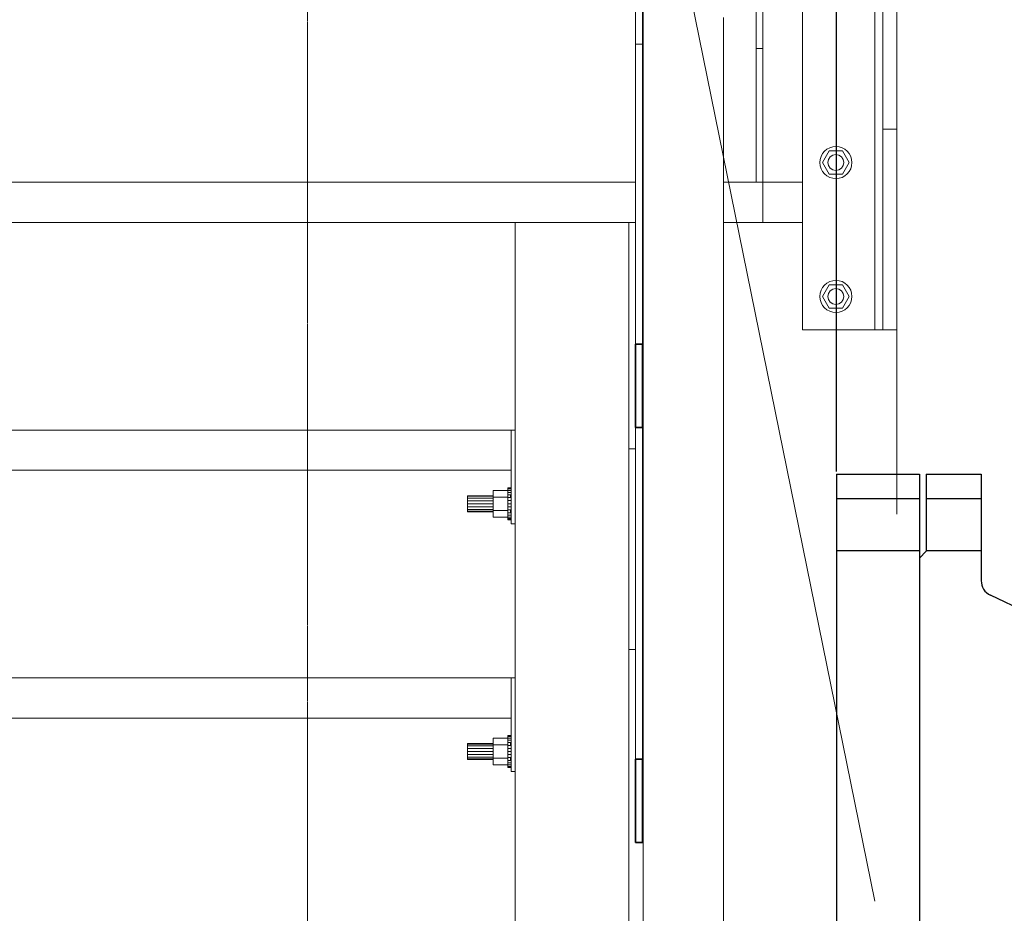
# Model space of a CAD drawing. Header units: millimetres. Extents: x -3176 to 162662, y -36434 to 57907.
# Tile 29 of 155: x 82914 to 83649, y -576 to 92. Entities that reach past the tile are written whole.
import ezdxf

# ---------------------------------------------------------------- set-up
doc = ezdxf.new("R2010")
doc.units = ezdxf.units.MM
doc.linetypes.add('DASHED', pattern=[0.75, 0.5, -0.25])
doc.layers.get('0').update_dxf_attribs({"lineweight": 5})
for name, color, linetype, lineweight in [('!UG_kształtki', 10, 'Continuous', 30), ('!UG_Pomocnicza', 7, 'Continuous', 5), ('!UG_wymiary', 7, 'Continuous', 5), ('1-Sheet - 32170-CIV-6170-DW-2035-015-02 - PRZEKROJE A-A - B-B$0$A-COLS', 8, 'Continuous', 0), ('1-Sheet - 32170-CIV-6170-DW-2035-015-02 - PRZEKROJE A-A - B-B$0$A-GENM', 8, 'Continuous', 0), ('1-Sheet - 32170-CIV-6170-DW-2035-015-02 - PRZEKROJE A-A - B-B$0$Q-SPCQ', 8, 'Continuous', 0), ('1-Sheet - 32170-CIV-6170-DW-2035-015-02 - PRZEKROJE A-A - B-B$0$S-BEAM', 8, 'Continuous', 0), ('G-ANNO-SYMB', 111, 'DASHED', 9)]:
    doc.layers.add(name, color=color, linetype=linetype, lineweight=lineweight)
doc.styles.get("Standard").update_dxf_attribs({"font": 'arial.ttf'})
doc.dimstyles.get("Standard").update_dxf_attribs({"dimtxt": 100, "dimasz": 100, "dimexe": 0.18, "dimexo": 2, "dimgap": 0.09, "dimtad": 1, "dimdec": 0, "dimzin": 0, "dimdsep": 46, "dimtxsty": 'Standard', "dimblk": 'OBLIQUE', "dimcen": 0, "dimdle": 0.5, "dimclrd": 256, "dimclrt": 256, "dimadec": 0, "dimazin": 0, "dimtfac": 1, "dimtdec": 0, "dimtofl": 0, "dimtmove": 1, "dimatfit": 3, "dimldrblk": 'OBLIQUE', "dimfxl": 1, "dimtfillclr": 256, "dimtolj": 1, "dimtzin": 0, "dimlwd": -1, "dimarcsym": 0})

# ---------------------------------------------------------------- blocks, each defined once
blk = doc.blocks.new('_OBLIQUE')
at = {"color": 0, "linetype": 'ByBlock'}
blk.add_line((-0.5, -0.5), (0.5, 0.5), dxfattribs=at)
blk = doc.blocks.new('*D35')
at = {"layer": '!UG_Pomocnicza', "transparency": 16777216}
blk.add_line((82378.09, 4246.92), (83524.07, 4246.92), dxfattribs=at)
at = {"layer": '!UG_Pomocnicza', "color": 0, "lineweight": -2, "transparency": 16777216}
for p, q in [((82378.59, 4248.92), (82378.59, 4247.1)), ((83523.57, -245.74), (83523.57, 4247.1))]:
    blk.add_line(p, q, dxfattribs=at)
at = {"layer": 'Defpoints', "color": 0, "transparency": 16777216}
for p in [(82378.59, 4246.92), (83523.57, 4246.92), (83523.57, -247.74)]:
    blk.add_point(p, dxfattribs=at)
at = {"layer": '!UG_Pomocnicza', "transparency": 16777216, "xscale": 100, "yscale": 100, "zscale": 100, "rotation": 180}
blk.add_blockref('_OBLIQUE', (82378.59, 4246.92), dxfattribs=at)
at = {"layer": '!UG_Pomocnicza', "transparency": 16777216, "xscale": 100, "yscale": 100, "zscale": 100}
blk.add_blockref('_OBLIQUE', (83523.57, 4246.92), dxfattribs=at)
at = {"layer": '!UG_Pomocnicza', "transparency": 16777216, "insert": (82951.08, 4298.07), "char_height": 100, "attachment_point": 5}
blk.add_mtext('\\A1;1145', dxfattribs=at)
blk = doc.blocks.new('*D36')
at = {"layer": '!UG_Pomocnicza', "transparency": 16777216}
blk.add_line((83523.57, 4246.92), (84295.07, 4246.92), dxfattribs=at)
at = {"layer": '!UG_Pomocnicza', "color": 0, "lineweight": -2, "transparency": 16777216}
for p, q in [((83524.07, 4248.92), (83524.07, 4247.1)), ((84294.57, -351.74), (84294.57, 4247.1))]:
    blk.add_line(p, q, dxfattribs=at)
at = {"layer": 'Defpoints', "color": 0, "transparency": 16777216}
for p in [(83524.07, 4246.92), (84294.57, 4246.92), (84294.57, -353.74)]:
    blk.add_point(p, dxfattribs=at)
at = {"layer": '!UG_Pomocnicza', "transparency": 16777216, "xscale": 100, "yscale": 100, "zscale": 100, "rotation": 180}
blk.add_blockref('_OBLIQUE', (83524.07, 4246.92), dxfattribs=at)
at = {"layer": '!UG_Pomocnicza', "transparency": 16777216, "xscale": 100, "yscale": 100, "zscale": 100}
blk.add_blockref('_OBLIQUE', (84294.57, 4246.92), dxfattribs=at)
at = {"layer": '!UG_Pomocnicza', "transparency": 16777216, "insert": (83909.32, 4298.07), "char_height": 100, "attachment_point": 5}
blk.add_mtext('\\A1;770', dxfattribs=at)
blk = doc.blocks.new('1-Sheet - 32170-CIV-6170-DW-2035-015-02 - PRZEKROJE A-A - B-B')
at = {"layer": '1-Sheet - 32170-CIV-6170-DW-2035-015-02 - PRZEKROJE A-A - B-B$0$A-COLS'}
for p, q in [((8349.809, 49.904), (8349.809, -13.995)), ((8355.209, 49.904), (8355.209, -13.995)), ((8355.809, 49.904), (8355.809, -13.995)), ((8337.909, -93.665), (8337.909, 10.006)), ((8343.909, 9.343), (8343.909, -93.665)), ((8350.209, -13.995), (8349.809, -13.995)), ((8350.209, -13.995), (8354.409, -13.995)), ((8354.409, -13.995), (8355.209, -13.995)), ((8355.609, -13.995), (8355.209, -13.995)), ((8355.609, -13.995), (8355.809, -13.995))]:
    blk.add_line(p, q, dxfattribs=at)
at = {"layer": '1-Sheet - 32170-CIV-6170-DW-2035-015-02 - PRZEKROJE A-A - B-B$0$A-GENM'}
for p, q in [((8337.359, 7.354), (8337.859, 7.354)), ((8337.359, 7.354), (8337.359, -15.05)), ((8337.859, 7.354), (8337.859, -15.05)), ((8337.359, -21.27), (8337.359, -46.05)), ((8337.859, -21.27), (8337.859, -46.05)), ((8328.009, -26.272), (8328.009, -26.477)), ((8328.009, -26.272), (8328.009, -26.477)), ((8328.009, -26.272), (8328.009, -26.477)), ((8328.009, -27.467), (8328.009, -27.672)), ((8328.009, -27.467), (8328.009, -27.672)), ((8328.009, -27.467), (8328.009, -27.672)), ((8328.009, -44.772), (8328.009, -44.977)), ((8328.009, -44.772), (8328.009, -44.977)), ((8328.009, -44.772), (8328.009, -44.977)), ((8328.009, -45.967), (8328.009, -46.172)), ((8328.009, -45.967), (8328.009, -46.172)), ((8328.009, -45.967), (8328.009, -46.172))]:
    blk.add_line(p, q, dxfattribs=at)
at = {"layer": '1-Sheet - 32170-CIV-6170-DW-2035-015-02 - PRZEKROJE A-A - B-B$0$A-GENM', "lineweight": 25}
for p, q in [((8337.859, -15.05), (8337.359, -15.05)), ((8337.359, -15.051), (8337.359, -21.27)), ((8337.859, -21.27), (8337.859, -15.051)), ((8337.359, -21.27), (8337.859, -21.27)), ((8337.859, -46.05), (8337.359, -46.05)), ((8337.359, -46.051), (8337.359, -52.27)), ((8337.859, -52.27), (8337.859, -46.051)), ((8337.359, -52.27), (8337.859, -52.27))]:
    blk.add_line(p, q, dxfattribs=at)
at = {"layer": '1-Sheet - 32170-CIV-6170-DW-2035-015-02 - PRZEKROJE A-A - B-B$0$Q-SPCQ'}
for p, q in [((8351.308, -1.494), (8351.808, -0.627)), ((8351.461, -0.646), (8351.311, -0.828)), ((8351.311, -0.828), (8351.461, -0.646)), ((8351.642, -0.497), (8351.461, -0.646)), ((8351.461, -0.646), (8351.642, -0.497)), ((8351.85, -0.386), (8351.642, -0.497)), ((8351.642, -0.497), (8351.85, -0.386)), ((8351.808, -0.627), (8352.81, -0.627)), ((8352.075, -0.317), (8351.85, -0.386)), ((8351.85, -0.386), (8352.075, -0.317)), ((8352.309, -0.294), (8352.075, -0.317)), ((8352.075, -0.317), (8352.309, -0.294)), ((8352.543, -0.317), (8352.309, -0.294)), ((8352.309, -0.294), (8352.543, -0.317)), ((8352.768, -0.386), (8352.543, -0.317)), ((8352.543, -0.317), (8352.768, -0.386)), ((8352.976, -0.497), (8352.768, -0.386)), ((8352.768, -0.386), (8352.976, -0.497)), ((8352.81, -0.627), (8353.311, -1.494)), ((8353.158, -0.646), (8352.976, -0.497)), ((8352.976, -0.497), (8353.158, -0.646)), ((8353.307, -0.828), (8353.158, -0.646)), ((8353.158, -0.646), (8353.307, -0.828)), ((8351.132, -1.26), (8351.109, -1.494)), ((8351.109, -1.494), (8351.132, -1.26)), ((8351.2, -1.035), (8351.132, -1.26)), ((8351.132, -1.26), (8351.2, -1.035)), ((8351.311, -0.828), (8351.2, -1.035)), ((8351.2, -1.035), (8351.311, -0.828)), ((8351.755, -1.265), (8351.709, -1.494)), ((8351.709, -1.494), (8351.755, -1.265)), ((8351.755, -1.265), (8351.885, -1.07)), ((8351.885, -1.07), (8352.08, -0.94)), ((8352.309, -0.894), (8352.08, -0.94)), ((8352.08, -0.94), (8352.309, -0.894)), ((8352.539, -0.94), (8352.309, -0.894)), ((8352.309, -0.894), (8352.539, -0.94)), ((8352.539, -0.94), (8352.733, -1.07)), ((8352.733, -1.07), (8352.863, -1.265)), ((8352.909, -1.494), (8352.863, -1.265)), ((8352.863, -1.265), (8352.909, -1.494)), ((8353.418, -1.035), (8353.307, -0.828)), ((8353.307, -0.828), (8353.418, -1.035)), ((8353.486, -1.26), (8353.418, -1.035)), ((8353.418, -1.035), (8353.486, -1.26)), ((8353.509, -1.494), (8353.486, -1.26)), ((8353.486, -1.26), (8353.509, -1.494)), ((8351.109, -1.494), (8351.132, -1.729)), ((8351.132, -1.729), (8351.109, -1.494)), ((8351.132, -1.729), (8351.2, -1.954)), ((8351.2, -1.954), (8351.132, -1.729)), ((8351.2, -1.954), (8351.311, -2.161)), ((8351.311, -2.161), (8351.2, -1.954)), ((8351.808, -2.362), (8351.308, -1.494)), ((8351.311, -2.161), (8351.461, -2.343)), ((8351.461, -2.343), (8351.311, -2.161)), ((8351.709, -1.494), (8351.755, -1.724)), ((8351.755, -1.724), (8351.709, -1.494)), ((8351.885, -1.919), (8351.755, -1.724)), ((8352.08, -2.049), (8351.885, -1.919)), ((8352.08, -2.049), (8352.309, -2.094)), ((8352.309, -2.094), (8352.08, -2.049)), ((8352.309, -2.094), (8352.539, -2.049)), ((8352.539, -2.049), (8352.309, -2.094)), ((8352.733, -1.919), (8352.539, -2.049)), ((8352.863, -1.724), (8352.733, -1.919)), ((8353.311, -1.494), (8352.81, -2.362)), ((8352.863, -1.724), (8352.909, -1.494)), ((8352.909, -1.494), (8352.863, -1.724)), ((8353.158, -2.343), (8353.307, -2.161)), ((8353.307, -2.161), (8353.158, -2.343)), ((8353.307, -2.161), (8353.418, -1.954)), ((8353.418, -1.954), (8353.307, -2.161)), ((8353.418, -1.954), (8353.486, -1.729)), ((8353.486, -1.729), (8353.418, -1.954)), ((8353.509, -1.494), (8353.486, -1.729)), ((8351.461, -2.343), (8351.642, -2.492)), ((8351.642, -2.492), (8351.461, -2.343)), ((8351.642, -2.492), (8351.85, -2.603)), ((8351.85, -2.603), (8351.642, -2.492)), ((8352.81, -2.362), (8351.808, -2.362)), ((8351.85, -2.603), (8352.075, -2.671)), ((8352.075, -2.671), (8351.85, -2.603)), ((8352.075, -2.671), (8352.309, -2.694)), ((8352.309, -2.694), (8352.075, -2.671)), ((8352.543, -2.671), (8352.309, -2.694)), ((8352.543, -2.671), (8352.768, -2.603)), ((8352.768, -2.603), (8352.543, -2.671)), ((8352.768, -2.603), (8352.976, -2.492)), ((8352.976, -2.492), (8352.768, -2.603)), ((8352.976, -2.492), (8353.158, -2.343)), ((8353.158, -2.343), (8352.976, -2.492)), ((8351.311, -10.828), (8351.2, -11.035)), ((8351.2, -11.035), (8351.311, -10.828)), ((8351.308, -11.494), (8351.808, -10.627)), ((8351.461, -10.646), (8351.311, -10.828)), ((8351.311, -10.828), (8351.461, -10.646)), ((8351.642, -10.497), (8351.461, -10.646)), ((8351.461, -10.646), (8351.642, -10.497)), ((8351.85, -10.386), (8351.642, -10.497)), ((8351.642, -10.497), (8351.85, -10.386)), ((8351.808, -10.627), (8352.81, -10.627)), ((8352.075, -10.317), (8351.85, -10.386)), ((8351.85, -10.386), (8352.075, -10.317)), ((8351.885, -11.07), (8352.08, -10.94)), ((8352.309, -10.294), (8352.075, -10.317)), ((8352.075, -10.317), (8352.309, -10.294)), ((8352.309, -10.894), (8352.08, -10.94)), ((8352.08, -10.94), (8352.309, -10.894)), ((8352.543, -10.317), (8352.309, -10.294)), ((8352.309, -10.294), (8352.543, -10.317)), ((8352.539, -10.94), (8352.309, -10.894)), ((8352.309, -10.894), (8352.539, -10.94)), ((8352.539, -10.94), (8352.733, -11.07)), ((8352.768, -10.386), (8352.543, -10.317)), ((8352.543, -10.317), (8352.768, -10.386)), ((8352.976, -10.497), (8352.768, -10.386)), ((8352.768, -10.386), (8352.976, -10.497)), ((8352.81, -10.627), (8353.311, -11.494)), ((8353.158, -10.646), (8352.976, -10.497)), ((8352.976, -10.497), (8353.158, -10.646)), ((8353.307, -10.828), (8353.158, -10.646)), ((8353.158, -10.646), (8353.307, -10.828)), ((8353.383, -10.969), (8353.307, -10.828)), ((8353.307, -10.828), (8353.418, -11.035)), ((8351.132, -11.26), (8351.109, -11.494)), ((8351.109, -11.494), (8351.132, -11.26)), ((8351.109, -11.494), (8351.132, -11.729)), ((8351.132, -11.729), (8351.109, -11.494)), ((8351.2, -11.035), (8351.132, -11.26)), ((8351.132, -11.26), (8351.2, -11.035)), ((8351.132, -11.729), (8351.2, -11.954)), ((8351.2, -11.954), (8351.132, -11.729)), ((8351.808, -12.362), (8351.308, -11.494)), ((8351.755, -11.265), (8351.709, -11.494)), ((8351.709, -11.494), (8351.755, -11.265)), ((8351.709, -11.494), (8351.755, -11.724)), ((8351.755, -11.724), (8351.709, -11.494)), ((8351.755, -11.265), (8351.885, -11.07)), ((8351.885, -11.919), (8351.755, -11.724)), ((8352.733, -11.07), (8352.863, -11.265)), ((8352.863, -11.724), (8352.733, -11.919)), ((8353.311, -11.494), (8352.81, -12.362)), ((8352.909, -11.494), (8352.863, -11.265)), ((8352.863, -11.265), (8352.909, -11.494)), ((8352.863, -11.724), (8352.909, -11.494)), ((8352.909, -11.494), (8352.863, -11.724)), ((8353.486, -11.26), (8353.418, -11.035)), ((8353.418, -11.035), (8353.486, -11.26)), ((8353.418, -11.954), (8353.486, -11.729)), ((8353.486, -11.729), (8353.418, -11.954)), ((8353.509, -11.494), (8353.486, -11.26)), ((8353.486, -11.26), (8353.509, -11.494)), ((8353.509, -11.494), (8353.486, -11.729)), ((8351.2, -11.954), (8351.311, -12.161)), ((8351.311, -12.161), (8351.2, -11.954)), ((8351.311, -12.161), (8351.461, -12.343)), ((8351.461, -12.343), (8351.311, -12.161)), ((8351.461, -12.343), (8351.642, -12.492)), ((8351.642, -12.492), (8351.461, -12.343)), ((8351.642, -12.492), (8351.85, -12.603)), ((8351.85, -12.603), (8351.642, -12.492)), ((8352.81, -12.362), (8351.808, -12.362)), ((8352.08, -12.049), (8351.885, -11.919)), ((8352.08, -12.049), (8352.309, -12.094)), ((8352.309, -12.094), (8352.08, -12.049)), ((8352.309, -12.094), (8352.539, -12.049)), ((8352.539, -12.049), (8352.309, -12.094)), ((8352.733, -11.919), (8352.539, -12.049)), ((8352.768, -12.603), (8352.976, -12.492)), ((8352.976, -12.492), (8352.768, -12.603)), ((8352.976, -12.492), (8353.158, -12.343)), ((8353.158, -12.343), (8352.976, -12.492)), ((8353.158, -12.343), (8353.307, -12.161)), ((8353.307, -12.161), (8353.158, -12.343)), ((8353.307, -12.161), (8353.418, -11.954)), ((8353.418, -11.954), (8353.307, -12.161)), ((8351.85, -12.603), (8352.075, -12.671)), ((8352.075, -12.671), (8351.85, -12.603)), ((8352.075, -12.671), (8352.309, -12.694)), ((8352.309, -12.694), (8352.075, -12.671)), ((8352.543, -12.671), (8352.309, -12.694)), ((8352.543, -12.671), (8352.768, -12.603)), ((8352.768, -12.603), (8352.543, -12.671)), ((8324.809, -26.372), (8326.729, -26.372)), ((8324.809, -26.372), (8324.809, -26.418)), ((8324.809, -26.418), (8326.729, -26.418)), ((8324.809, -26.418), (8324.809, -26.548)), ((8326.729, -25.971), (8326.729, -26.471)), ((8327.809, -25.971), (8326.729, -25.971)), ((8327.809, -25.795), (8327.809, -25.772)), ((8327.809, -25.772), (8328.059, -25.772)), ((8327.809, -25.772), (8327.809, -25.795)), ((8327.809, -25.795), (8327.809, -25.772)), ((8327.809, -25.772), (8328.059, -25.772)), ((8327.809, -25.772), (8327.809, -25.795)), ((8327.809, -25.864), (8327.809, -25.795)), ((8327.809, -25.795), (8328.059, -25.795)), ((8327.809, -25.795), (8328.059, -25.795)), ((8327.809, -25.795), (8327.809, -25.864)), ((8327.809, -25.864), (8327.809, -25.795)), ((8327.809, -25.795), (8328.059, -25.795)), ((8327.809, -25.795), (8328.059, -25.795)), ((8327.809, -25.795), (8327.809, -25.864)), ((8327.809, -25.974), (8327.809, -25.864)), ((8327.809, -25.864), (8328.059, -25.864)), ((8327.809, -25.864), (8328.059, -25.864)), ((8327.809, -25.864), (8327.809, -25.974)), ((8327.809, -25.974), (8327.809, -25.864)), ((8327.809, -25.864), (8328.059, -25.864)), ((8327.809, -25.864), (8328.059, -25.864)), ((8327.809, -25.864), (8327.809, -25.974)), ((8327.809, -26.471), (8327.809, -25.971)), ((8327.809, -25.974), (8328.059, -25.974)), ((8327.809, -25.974), (8328.059, -25.974)), ((8327.809, -25.974), (8327.809, -26.124)), ((8327.809, -25.974), (8328.059, -25.974)), ((8327.809, -25.974), (8328.059, -25.974)), ((8327.809, -26.124), (8328.059, -26.124)), ((8327.809, -26.124), (8328.059, -26.124)), ((8327.809, -26.124), (8327.809, -26.306)), ((8327.809, -26.124), (8328.059, -26.124)), ((8327.809, -26.124), (8328.059, -26.124)), ((8327.809, -26.306), (8328.059, -26.306)), ((8327.809, -26.306), (8328.059, -26.306)), ((8327.809, -26.306), (8327.809, -26.513)), ((8327.809, -26.306), (8328.059, -26.306)), ((8327.809, -26.306), (8328.059, -26.306)), ((8324.809, -26.548), (8326.729, -26.548)), ((8324.809, -26.548), (8324.809, -26.743)), ((8324.809, -26.743), (8326.729, -26.743)), ((8324.809, -26.743), (8324.809, -26.972)), ((8326.729, -26.972), (8324.809, -26.972)), ((8324.809, -26.972), (8324.809, -27.202)), ((8326.729, -26.471), (8326.729, -27.473)), ((8327.809, -26.471), (8326.729, -26.471)), ((8327.809, -26.513), (8328.059, -26.513)), ((8327.809, -26.513), (8327.809, -26.738)), ((8327.809, -26.738), (8328.059, -26.738)), ((8327.809, -26.738), (8327.809, -26.972)), ((8328.059, -26.972), (8327.809, -26.972)), ((8327.809, -26.972), (8327.809, -27.206)), ((8324.809, -27.202), (8326.729, -27.202)), ((8324.809, -27.202), (8324.809, -27.396)), ((8324.809, -27.396), (8326.729, -27.396)), ((8324.809, -27.396), (8324.809, -27.527)), ((8324.809, -27.527), (8326.729, -27.527)), ((8324.809, -27.527), (8324.809, -27.572)), ((8324.809, -27.572), (8326.729, -27.572)), ((8326.729, -27.473), (8326.729, -27.974)), ((8327.809, -27.473), (8326.729, -27.473)), ((8327.809, -27.206), (8328.059, -27.206)), ((8327.809, -27.206), (8327.809, -27.431)), ((8327.809, -27.431), (8328.059, -27.431)), ((8327.809, -27.431), (8327.809, -27.639)), ((8327.809, -27.974), (8327.809, -27.473)), ((8327.809, -27.639), (8328.059, -27.639)), ((8327.809, -27.639), (8327.809, -27.821)), ((8327.809, -27.639), (8328.059, -27.639)), ((8327.809, -27.639), (8328.059, -27.639)), ((8327.809, -27.639), (8328.059, -27.639)), ((8327.809, -27.821), (8328.059, -27.821)), ((8327.809, -27.821), (8327.809, -27.97)), ((8327.809, -27.821), (8328.059, -27.821)), ((8327.809, -27.821), (8328.059, -27.821)), ((8327.809, -27.821), (8328.059, -27.821)), ((8327.809, -27.974), (8326.729, -27.974)), ((8327.809, -27.97), (8328.059, -27.97)), ((8327.809, -27.97), (8327.809, -28.081)), ((8327.809, -28.081), (8327.809, -27.97)), ((8327.809, -27.97), (8328.059, -27.97)), ((8327.809, -27.97), (8328.059, -27.97)), ((8327.809, -27.97), (8327.809, -28.081)), ((8327.809, -28.081), (8327.809, -27.97)), ((8327.809, -27.97), (8328.059, -27.97)), ((8327.809, -28.081), (8328.059, -28.081)), ((8327.809, -28.081), (8327.809, -28.149)), ((8327.809, -28.149), (8327.809, -28.081)), ((8327.809, -28.081), (8328.059, -28.081)), ((8327.809, -28.081), (8328.059, -28.081)), ((8327.809, -28.081), (8327.809, -28.149)), ((8327.809, -28.149), (8327.809, -28.081)), ((8327.809, -28.081), (8328.059, -28.081)), ((8327.809, -28.149), (8328.059, -28.149)), ((8327.809, -28.149), (8327.809, -28.172)), ((8327.809, -28.172), (8327.809, -28.149)), ((8327.809, -28.149), (8328.059, -28.149)), ((8327.809, -28.149), (8328.059, -28.149)), ((8327.809, -28.149), (8327.809, -28.172)), ((8327.809, -28.172), (8327.809, -28.149)), ((8327.809, -28.149), (8328.059, -28.149)), ((8327.809, -28.172), (8328.059, -28.172)), ((8327.809, -28.172), (8328.059, -28.172)), ((8326.729, -44.471), (8326.729, -44.971)), ((8327.809, -44.471), (8326.729, -44.471)), ((8327.809, -44.295), (8327.809, -44.272)), ((8327.809, -44.272), (8328.059, -44.272)), ((8327.809, -44.272), (8327.809, -44.295)), ((8327.809, -44.295), (8327.809, -44.272)), ((8327.809, -44.272), (8328.059, -44.272)), ((8327.809, -44.272), (8327.809, -44.295)), ((8327.809, -44.364), (8327.809, -44.295)), ((8327.809, -44.295), (8328.059, -44.295)), ((8327.809, -44.295), (8328.059, -44.295)), ((8327.809, -44.295), (8327.809, -44.364)), ((8327.809, -44.364), (8327.809, -44.295)), ((8327.809, -44.295), (8328.059, -44.295)), ((8327.809, -44.295), (8328.059, -44.295)), ((8327.809, -44.295), (8327.809, -44.364)), ((8327.809, -44.474), (8327.809, -44.364)), ((8327.809, -44.364), (8328.059, -44.364)), ((8327.809, -44.364), (8328.059, -44.364)), ((8327.809, -44.364), (8327.809, -44.474)), ((8327.809, -44.474), (8327.809, -44.364)), ((8327.809, -44.364), (8328.059, -44.364)), ((8327.809, -44.364), (8328.059, -44.364)), ((8327.809, -44.364), (8327.809, -44.474)), ((8327.809, -44.971), (8327.809, -44.471)), ((8327.809, -44.474), (8328.059, -44.474)), ((8327.809, -44.474), (8328.059, -44.474)), ((8327.809, -44.474), (8327.809, -44.624)), ((8327.809, -44.474), (8328.059, -44.474)), ((8327.809, -44.474), (8328.059, -44.474)), ((8327.809, -44.624), (8328.059, -44.624)), ((8327.809, -44.624), (8328.059, -44.624)), ((8327.809, -44.624), (8327.809, -44.806)), ((8327.809, -44.624), (8328.059, -44.624)), ((8327.809, -44.624), (8328.059, -44.624)), ((8327.809, -44.806), (8328.059, -44.806)), ((8327.809, -44.806), (8328.059, -44.806)), ((8327.809, -44.806), (8327.809, -45.013)), ((8327.809, -44.806), (8328.059, -44.806)), ((8327.809, -44.806), (8328.059, -44.806)), ((8324.809, -44.872), (8326.729, -44.872)), ((8324.809, -44.872), (8324.809, -44.918)), ((8324.809, -44.918), (8326.729, -44.918)), ((8324.809, -44.918), (8324.809, -45.048)), ((8324.809, -45.048), (8326.729, -45.048)), ((8324.809, -45.048), (8324.809, -45.243)), ((8324.809, -45.243), (8326.729, -45.243)), ((8324.809, -45.243), (8324.809, -45.472)), ((8326.729, -45.472), (8324.809, -45.472)), ((8324.809, -45.472), (8324.809, -45.702)), ((8326.729, -44.971), (8326.729, -45.973)), ((8327.809, -44.971), (8326.729, -44.971)), ((8327.809, -45.013), (8328.059, -45.013)), ((8327.809, -45.013), (8327.809, -45.238)), ((8327.809, -45.238), (8328.059, -45.238)), ((8327.809, -45.238), (8327.809, -45.472)), ((8328.059, -45.472), (8327.809, -45.472)), ((8327.809, -45.472), (8327.809, -45.706)), ((8324.809, -45.702), (8326.729, -45.702)), ((8324.809, -45.702), (8324.809, -45.896)), ((8324.809, -45.896), (8326.729, -45.896)), ((8324.809, -45.896), (8324.809, -46.027)), ((8324.809, -46.027), (8326.729, -46.027)), ((8324.809, -46.027), (8324.809, -46.072)), ((8324.809, -46.072), (8326.729, -46.072)), ((8326.729, -45.973), (8326.729, -46.474)), ((8327.809, -45.973), (8326.729, -45.973)), ((8327.809, -45.706), (8328.059, -45.706)), ((8327.809, -45.706), (8327.809, -45.931)), ((8327.809, -45.931), (8328.059, -45.931)), ((8327.809, -45.931), (8327.809, -46.139)), ((8327.809, -46.474), (8327.809, -45.973)), ((8327.809, -46.139), (8328.059, -46.139)), ((8327.809, -46.139), (8327.809, -46.321)), ((8327.809, -46.139), (8328.059, -46.139)), ((8327.809, -46.139), (8328.059, -46.139)), ((8327.809, -46.139), (8328.059, -46.139)), ((8327.809, -46.474), (8326.729, -46.474)), ((8327.809, -46.321), (8328.059, -46.321)), ((8327.809, -46.321), (8327.809, -46.47)), ((8327.809, -46.321), (8328.059, -46.321)), ((8327.809, -46.321), (8328.059, -46.321)), ((8327.809, -46.321), (8328.059, -46.321)), ((8327.809, -46.47), (8328.059, -46.47)), ((8327.809, -46.47), (8327.809, -46.581)), ((8327.809, -46.581), (8327.809, -46.47)), ((8327.809, -46.47), (8328.059, -46.47)), ((8327.809, -46.47), (8328.059, -46.47)), ((8327.809, -46.47), (8327.809, -46.581)), ((8327.809, -46.581), (8327.809, -46.47)), ((8327.809, -46.47), (8328.059, -46.47)), ((8327.809, -46.581), (8328.059, -46.581)), ((8327.809, -46.581), (8327.809, -46.649)), ((8327.809, -46.649), (8327.809, -46.581)), ((8327.809, -46.581), (8328.059, -46.581)), ((8327.809, -46.581), (8328.059, -46.581)), ((8327.809, -46.581), (8327.809, -46.649)), ((8327.809, -46.649), (8327.809, -46.581)), ((8327.809, -46.581), (8328.059, -46.581)), ((8327.809, -46.649), (8328.059, -46.649)), ((8327.809, -46.649), (8327.809, -46.672)), ((8327.809, -46.672), (8327.809, -46.649)), ((8327.809, -46.649), (8328.059, -46.649)), ((8327.809, -46.649), (8328.059, -46.649)), ((8327.809, -46.649), (8327.809, -46.672)), ((8327.809, -46.672), (8327.809, -46.649)), ((8327.809, -46.649), (8328.059, -46.649)), ((8327.809, -46.672), (8328.059, -46.672)), ((8327.809, -46.672), (8328.059, -46.672))]:
    blk.add_line(p, q, dxfattribs=at)
at = {"layer": '1-Sheet - 32170-CIV-6170-DW-2035-015-02 - PRZEKROJE A-A - B-B$0$S-BEAM'}
for p, q in [((8356.859, -27.762), (8356.859, 63.35)), ((8346.359, 7.028), (8346.359, 12.028)), ((8346.859, 12.028), (8346.859, 7.028)), ((8337.359, -15.05), (8337.359, 10.142)), ((8337.859, -15.05), (8337.859, 10.019)), ((8346.859, 7.028), (8346.359, 7.028)), ((8346.359, 7.028), (8346.359, -2.972)), ((8346.859, -2.972), (8346.859, 7.028)), ((8356.859, 1.006), (8355.809, 1.006)), ((8239.859, -2.972), (8337.359, -2.972)), ((8343.909, -2.972), (8346.859, -2.972)), ((8346.359, -2.972), (8346.859, -2.972)), ((8346.859, -2.972), (8349.809, -2.972)), ((8346.859, -5.972), (8346.859, -2.972)), ((8346.859, -5.972), (8346.859, -2.972)), ((8328.359, -5.972), (8248.359, -5.972)), ((8328.359, -94.06), (8328.359, -5.972)), ((8336.859, -5.972), (8328.359, -5.972)), ((8328.359, -5.972), (8336.859, -5.972)), ((8336.859, -94.06), (8336.859, -5.972)), ((8337.359, -5.972), (8336.859, -5.972)), ((8346.859, -5.972), (8343.909, -5.972)), ((8349.809, -5.972), (8346.859, -5.972)), ((8355.809, -13.994), (8356.859, -13.994)), ((8337.359, -46.05), (8337.359, -21.27)), ((8337.859, -46.05), (8337.859, -21.27)), ((8248.659, -21.472), (8328.059, -21.472)), ((8328.059, -24.472), (8328.059, -21.472)), ((8328.059, -28.472), (8328.059, -21.472)), ((8328.359, -21.472), (8328.059, -21.472)), ((8337.359, -22.868), (8336.859, -22.868)), ((8328.059, -24.472), (8248.659, -24.472)), ((8328.059, -28.472), (8328.359, -28.472)), ((8336.859, -37.868), (8337.359, -37.868)), ((8248.659, -39.972), (8328.059, -39.972)), ((8328.059, -42.972), (8328.059, -39.972)), ((8328.059, -46.972), (8328.059, -39.972)), ((8328.359, -39.972), (8328.059, -39.972)), ((8328.059, -42.972), (8248.659, -42.972)), ((8328.059, -46.972), (8328.359, -46.972))]:
    blk.add_line(p, q, dxfattribs=at)
at = {"layer": '1-Sheet - 32170-CIV-6170-DW-2035-015-02 - PRZEKROJE A-A - B-B$0$S-BEAM', "lineweight": 35}
for p, q in [((8337.359, -15.051), (8337.359, -21.27)), ((8337.859, -15.051), (8337.359, -15.051)), ((8337.859, -21.27), (8337.859, -15.051)), ((8337.359, -21.27), (8337.859, -21.27)), ((8337.359, -46.051), (8337.359, -52.27)), ((8337.859, -46.051), (8337.359, -46.051)), ((8337.859, -52.27), (8337.859, -46.051)), ((8337.359, -52.27), (8337.859, -52.27))]:
    blk.add_line(p, q, dxfattribs=at)

msp = doc.modelspace()

# ---------------------------------------------------------------- linework, layer by layer
at = {"layer": '!UG_kształtki'}
msp.add_line((83669.13, -352.58), (83638.42, -338), dxfattribs=at)
for points in [[(83523.57, -247.74), (83585.57, -247.74)], [(83523.57, -247.74), (83523.57, -1266.74)], [(83585.57, -247.74), (83585.57, -1266.74)], [(83590.57, -247.74), (83590.57, -305.24)], [(83590.57, -247.74), (83631.57, -247.74)], [(83631.57, -247.74), (83631.57, -327.16)], [(83523.57, -265.74), (83585.57, -265.74)], [(83590.57, -265.74), (83631.57, -265.74)], [(83523.57, -304.74), (83585.57, -304.74)], [(83585.57, -310.24), (83590.57, -305.24)], [(83590.57, -304.74), (83631.57, -304.74)], [(83585.57, -310.24), (83585.57, -1210.24)]]:
    msp.add_lwpolyline(points, dxfattribs=at)
msp.add_arc((83643.57, -327.16), 12, 180, 244.59228, dxfattribs=at)
at = {"layer": '!UG_wymiary'}
msp.add_line((83552.25, -566.36), (83262.99, 855.28), dxfattribs=at)
at = {"layer": 'G-ANNO-SYMB', "color": 18, "true_color": 0x000000}
msp.add_line((83128.59, -3144.01), (83128.59, 9454.92), dxfattribs=at)

# ---------------------------------------------------------------- block references
at = {"layer": '!UG_kształtki', "xscale": 10, "yscale": 10, "zscale": 10}
msp.add_blockref('1-Sheet - 32170-CIV-6170-DW-2035-015-02 - PRZEKROJE A-A - B-B', (0, 0), dxfattribs=at)

# ---------------------------------------------------------------- dimensions: what is measured, and where the dimension line sits
at = {"layer": '!UG_Pomocnicza'}
for base, p1, p2, picture, middle in [((83523.57, 4246.92), (82378.59, 4246.92), (83523.57, -247.74), '*D35', (82951.08, 4298.07)), ((84294.572517, 4246.921357), (83524.072524, 4246.921357), (84294.572517, -353.740693), '*D36', (83909.32252, 4298.068656))]:
    dim = msp.add_linear_dim(base=base, p1=p1, p2=p2, dimstyle='Standard', dxfattribs=at)
    dim.commit()
    dim.dimension.update_dxf_attribs({"geometry": picture, "text_midpoint": middle})

doc.saveas('drawing.dxf')
